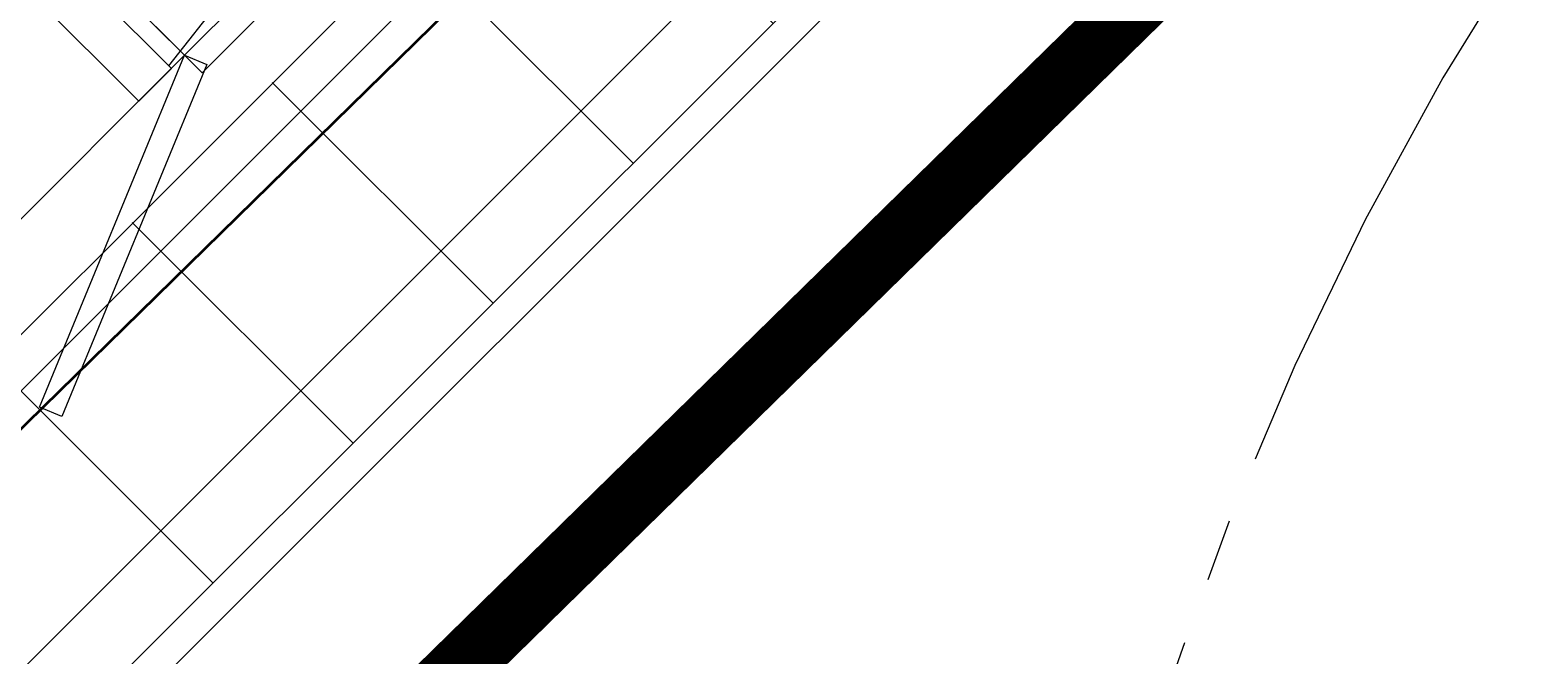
# Model space of a CAD drawing. Header units: millimetres. Extents: x -526943 to -525788, y -1144876 to -1129089.
# Tile 116 of 134: x -526840.81 to -526838.39, y -1129269.75 to -1129268.75. Entities that reach past the tile are written whole.
import ezdxf

# ---------------------------------------------------------------- set-up
doc = ezdxf.new("R2010")
doc.units = ezdxf.units.MM
doc.header["$LTSCALE"] = 12
doc.header["$PDMODE"] = 35
doc.header["$PDSIZE"] = -4
doc.linetypes.add('ACAD_ISO05W100', pattern=[33, 24, -3, 0, -3, 0, -3])
doc.linetypes.add('C_1', pattern=[0.6, 0.3, -0.3])
for name, color, linetype, lineweight in [('KN tlusta', 170, 'Continuous', 35), ('koty', 6, 'Continuous', 9), ('Objekt', 230, 'Continuous', 5), ('srafy', 6, 'Continuous', 5), ('text', 6, 'Continuous', 9), ('tlusta', 7, 'Continuous', 15)]:
    doc.layers.add(name, color=color, linetype=linetype, lineweight=lineweight)
doc.styles.add('laplan', font='txt', dxfattribs={"height": 0.002})
doc.dimstyles.new('laplan', dxfattribs={"dimscale": 0, "dimtxt": 0.002, "dimasz": 0.0015, "dimexe": 0.002, "dimexo": 0, "dimgap": 0.001, "dimtad": 1, "dimtoh": 1, "dimdec": 1, "dimrnd": 0.1, "dimzin": 1, "dimtxsty": 'laplan', "dimblk": 'OBLIQUE', "dimcen": 0.002, "dimclrd": 256, "dimclre": 256, "dimclrt": 256, "dimadec": 0, "dimazin": 0, "dimtfac": 1, "dimtdec": 1, "dimtmove": 1, "dimatfit": 2, "dimfxl": 0.0065, "dimfxlon": 1, "dimtfill": 1, "dimlwd": 13, "dimlwe": -1, "dimarcsym": 0})
pattern_1 = [(45, (14222.07462687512, 40500.85666748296), (-0.2245064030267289, 0.2245064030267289), []), (135, (14222.07462687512, 40500.85666748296), (-0.2245064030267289, -0.2245064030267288), [])]

# ---------------------------------------------------------------- blocks, each defined once
blk = doc.blocks.new('A$C12ac11e3')
at = {"layer": 'Objekt'}
for p, q in [((4000.903100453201, 5917.127071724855), (4000.903100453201, 4084.152369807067)), ((4000.903100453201, 5917.127071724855), (4000.903100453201, 4084.152369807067)), ((4040.696645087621, 4084.152369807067), (4040.696645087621, 5917.127071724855)), ((3994.971143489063, 4054.492584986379), (3941.830695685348, 4499.389357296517)), ((4000.903100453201, 4084.152369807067), (4036.494842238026, 4098.98226221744)), ((4036.494842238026, 4098.98226221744), (4271.301472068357, 3535.446350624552)), ((3082.932760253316, 4084.152369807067), (4000.903100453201, 4084.152369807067)), ((4000.903100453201, 4084.152369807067), (3082.932760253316, 4084.152369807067)), ((4000.903100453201, 4084.152369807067), (4000.903100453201, 2862.169235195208)), ((4235.462565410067, 3520.616458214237), (4000.903100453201, 4084.152369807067)), ((4040.696645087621, 4084.152369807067), (4000.903100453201, 4084.152369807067)), ((4000.903100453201, 4084.152369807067), (4040.696645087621, 4084.152369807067)), ((3388.922873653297, 4054.492584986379), (4000.903100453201, 4054.492584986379)), ((4000.903100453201, 4054.492584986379), (4000.903100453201, 3980.34312293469)), ((4000.903100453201, 3980.34312293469), (3082.932760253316, 3980.34312293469)), ((4000.903100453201, 3980.34312293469), (3388.922873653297, 3980.34312293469)), ((4271.301472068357, 3535.446350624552), (4235.462565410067, 3520.616458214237))]:
    blk.add_line(p, q, dxfattribs=at)
blk = doc.blocks.new('_OBLIQUE')
at = {"color": 0, "linetype": 'ByBlock'}
blk.add_line((-0.5, -0.5), (0.5, 0.5), dxfattribs=at)
blk = doc.blocks.new('*D39')
at = {"layer": 'Defpoints', "color": 0, "lineweight": 5, "transparency": 16777216}
for p in [(-526848.1820884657, -1129254.401184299), (-526834.8794619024, -1129267.703810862), (-526835.833553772, -1129268.657902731)]:
    blk.add_point(p, dxfattribs=at)
at = {"layer": 'koty', "transparency": 16777216}
for p, q in [((-526848.2169415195, -1129254.436037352), (-526849.4190230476, -1129255.63811888)), ((-526834.9143149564, -1129267.738663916), (-526836.1163964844, -1129268.940745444))]:
    blk.add_line(p, q, dxfattribs=at)
at = {"layer": 'koty', "lineweight": 13, "transparency": 16777216}
blk.add_line((-526849.1361803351, -1129255.355276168), (-526835.833553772, -1129268.657902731), dxfattribs=at)
at = {"layer": 'koty', "lineweight": 13, "transparency": 16777216, "xscale": 0.3, "yscale": 0.3, "zscale": 0.3}
for p, rotation in [((-526849.1361803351, -1129255.355276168), 135), ((-526835.833553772, -1129268.657902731), 315)]:
    blk.add_blockref('_OBLIQUE', p, dxfattribs=dict(at, rotation=rotation))
at = {"layer": 'koty', "lineweight": 5, "transparency": 16777216, "insert": (-526842.1810131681, -1129261.702735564), "char_height": 0.4, "attachment_point": 5, "rotation": 315, "style": 'laplan', "bg_fill": 3, "box_fill_scale": 1.1, "bg_fill_color": 256, "bg_fill_true_color": 13158600, "bg_fill_transparency": 0}
blk.add_mtext('18,8', dxfattribs=at)
blk = doc.blocks.new('*D48')
at = {"layer": 'Defpoints', "color": 0, "lineweight": 5, "transparency": 16777216}
for p in [(-526841.1676976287, -1129264.671952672), (-526840.7190369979, -1129265.120613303), (-526846.4879600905, -1129270.889536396)]:
    blk.add_point(p, dxfattribs=at)
at = {"layer": 'koty', "transparency": 16777216}
for p, q in [((-526840.7190369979, -1129265.120613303), (-526841.4505403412, -1129264.38910996)), ((-526846.4879600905, -1129270.889536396), (-526847.2194634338, -1129270.158033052))]:
    blk.add_line(p, q, dxfattribs=at)
at = {"layer": 'koty', "lineweight": 13, "transparency": 16777216}
blk.add_line((-526846.9366207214, -1129270.440875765), (-526841.1676976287, -1129264.671952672), dxfattribs=at)
at = {"layer": 'koty', "lineweight": 13, "transparency": 16777216, "xscale": 0.3, "yscale": 0.3, "zscale": 0.3}
for p, rotation in [((-526841.1676976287, -1129264.671952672), 45.00000000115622), ((-526846.9366207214, -1129270.440875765), 225.0000000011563)]:
    blk.add_blockref('_OBLIQUE', p, dxfattribs=dict(at, rotation=rotation))
at = {"layer": 'koty', "lineweight": 5, "transparency": 16777216, "insert": (-526844.0813926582, -1129266.977939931), "char_height": 0.4, "attachment_point": 5, "rotation": 45.00000000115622, "style": 'laplan', "bg_fill": 3, "box_fill_scale": 1.1, "bg_fill_color": 256, "bg_fill_true_color": 13158600, "bg_fill_transparency": 0}
blk.add_mtext('8,2', dxfattribs=at)

msp = doc.modelspace()

# ---------------------------------------------------------------- hatches: boundary and pattern name
at = {"layer": 'srafy', "transparency": 33554610}
h = msp.add_hatch(dxfattribs=at)
h.set_pattern_fill('ANSI37', color=230, scale=0.1)
h.set_pattern_definition(pattern_1)
edge = h.paths.add_edge_path(flags=16)
edge.add_line((-526844.9396378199, -1129267.743683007), (-526844.9729089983, -1129267.767590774))
edge.add_line((-526844.9729089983, -1129267.767590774), (-526844.9963534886, -1129267.744146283))
edge.add_line((-526844.9963534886, -1129267.744146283), (-526845.0842115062, -1129267.832004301))
edge.add_line((-526845.0842115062, -1129267.832004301), (-526845.0576242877, -1129267.858591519))
edge.add_line((-526845.0576242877, -1129267.858591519), (-526845.1141928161, -1129267.915160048))
edge.add_line((-526845.1141928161, -1129267.915160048), (-526845.1407800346, -1129267.888572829))
edge.add_line((-526845.1407800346, -1129267.888572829), (-526845.2332624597, -1129267.981055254))
edge.add_line((-526845.2332624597, -1129267.981055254), (-526845.2363810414, -1129267.984173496))
edge.add_arc((-526845.2510179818, -1129267.969395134), 0.02080000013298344, 225.0000002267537, 314.72453828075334, ccw=False)
edge.add_line((-526845.2657258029, -1129267.984102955), (-526845.3732589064, -1129267.876569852))
edge.add_arc((-526845.3792617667, -1129267.884567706), 0.0100000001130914, 53.10961498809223, 75.17525174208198)
edge.add_line((-526845.3767031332, -1129267.874900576), (-526845.3895401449, -1129267.8714609))
edge.add_line((-526845.3895401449, -1129267.8714609), (-526845.3937828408, -1129267.867218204))
edge.add_line((-526845.3937828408, -1129267.867218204), (-526845.5044450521, -1129267.756555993))
edge.add_line((-526845.5044450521, -1129267.756555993), (-526845.5086877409, -1129267.752313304))
edge.add_line((-526845.5086877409, -1129267.752313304), (-526845.5121432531, -1129267.73941719))
edge.add_arc((-526845.521794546, -1129267.742034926), 0.00999999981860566, 15.17532693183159, 53.10961658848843)
edge.add_line((-526845.5157916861, -1129267.734037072), (-526845.5725535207, -1129267.677275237))
edge.add_line((-526845.5725535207, -1129267.677275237), (-526845.5757214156, -1129267.674107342))
edge.add_arc((-526845.5610135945, -1129267.659399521), 0.02080000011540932, 135.0000002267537, 225.0000002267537, ccw=False)
edge.add_line((-526845.5757214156, -1129267.6446917), (-526845.4801912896, -1129267.549161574))
edge.add_line((-526845.4801912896, -1129267.549161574), (-526845.5087584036, -1129267.52059446))
edge.add_line((-526845.5087584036, -1129267.52059446), (-526845.4857774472, -1129267.497613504))
edge.add_line((-526845.4857774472, -1129267.497613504), (-526845.4698675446, -1129267.513523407))
edge.add_arc((-526845.4645642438, -1129267.508220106), 0.007500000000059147, 225.0000006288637, 404.9999999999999)
edge.add_line((-526845.4592609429, -1129267.502916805), (-526845.4751708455, -1129267.487006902))
edge.add_line((-526845.4751708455, -1129267.487006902), (-526845.4521898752, -1129267.464025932))
edge.add_line((-526845.4521898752, -1129267.464025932), (-526845.4236227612, -1129267.492593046))
edge.add_line((-526845.4236227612, -1129267.492593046), (-526844.9934189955, -1129267.06238928))
edge.add_line((-526844.9934189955, -1129267.06238928), (-526845.0219861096, -1129267.033822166))
edge.add_line((-526845.0219861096, -1129267.033822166), (-526844.9990051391, -1129267.010841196))
edge.add_line((-526844.9990051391, -1129267.010841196), (-526844.9830952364, -1129267.026751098))
edge.add_arc((-526844.9777919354, -1129267.021447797), 0.00750000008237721, 225, 405.0000006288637)
edge.add_line((-526844.9724886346, -1129267.016144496), (-526844.9883985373, -1129267.000234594))
edge.add_line((-526844.9883985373, -1129267.000234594), (-526844.965417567, -1129266.977253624))
edge.add_line((-526844.965417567, -1129266.977253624), (-526844.9368504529, -1129267.005820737))
edge.add_line((-526844.9368504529, -1129267.005820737), (-526844.8413910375, -1129266.910361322))
edge.add_arc((-526844.8266832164, -1129266.925069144), 0.02080000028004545, 50.62048318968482, 134.9999993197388, ccw=False)
edge.add_line((-526844.8134865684, -1129266.908991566), (-526844.808878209, -1129266.913599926))
edge.add_line((-526844.808878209, -1129266.913599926), (-526844.8035608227, -1129266.918775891))
edge.add_line((-526844.8035608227, -1129266.918775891), (-526844.8119753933, -1129266.91036132))
edge.add_line((-526844.8119753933, -1129266.91036132), (-526844.808878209, -1129266.913599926))
edge.add_line((-526844.808878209, -1129266.913599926), (-526844.5020504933, -1129267.220427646))
edge.add_arc((-526844.5167583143, -1129267.235135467), 0.02080000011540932, -44.999999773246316, 45.000000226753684, ccw=False)
edge.add_line((-526844.5020504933, -1129267.249843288), (-526844.5475528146, -1129267.295345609))
edge.add_line((-526844.5475528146, -1129267.295345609), (-526844.524108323, -1129267.318790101))
edge.add_line((-526844.524108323, -1129267.318790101), (-526844.548016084, -1129267.352061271))
edge.add_line((-526844.548016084, -1129267.352061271), (-526844.9396378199, -1129267.743683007))
edge = h.paths.add_edge_path(flags=0)
edge.add_arc((-526845.251017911, -1129267.928100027), 0.0102679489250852, 228.3788244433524, 319.1481904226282, ccw=False)
edge.add_line((-526845.2578379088, -1129267.93577586), (-526845.3144064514, -1129267.879207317))
edge.add_arc((-526845.3075864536, -1129267.871531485), 0.01026794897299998, 135.0758604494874, 228.3788244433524, ccw=False)
edge.add_line((-526845.3148565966, -1129267.864280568), (-526844.6218920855, -1129267.171316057))
edge.add_arc((-526844.6146219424, -1129267.178566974), 0.0102679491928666, 48.38166479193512, 135.0758599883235, ccw=False)
edge.add_line((-526844.6078023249, -1129267.170890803), (-526844.5506350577, -1129267.22805807))
edge.add_arc((-526844.5577061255, -1129267.235129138), 0.01000000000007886, -44.999999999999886, 45, ccw=False)
edge.add_line((-526844.5506350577, -1129267.242200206), (-526845.2432511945, -1129267.934816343))
edge = h.paths.add_edge_path(flags=0)
edge.add_arc((-526845.3570839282, -1129267.82203401), 0.01026794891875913, 228.3788244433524, 315, ccw=False)
edge.add_line((-526845.363903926, -1129267.829709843), (-526845.4204724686, -1129267.7731413))
edge.add_arc((-526845.4136524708, -1129267.765465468), 0.01026794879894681, 135.0758595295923, 228.3788235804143, ccw=False)
edge.add_line((-526845.4209226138, -1129267.758214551), (-526844.7279581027, -1129267.06525004))
edge.add_arc((-526844.7206879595, -1129267.072500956), 0.01026794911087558, 48.38166392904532, 135.0758613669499, ccw=False)
edge.add_line((-526844.713868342, -1129267.064824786), (-526844.6572997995, -1129267.121393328))
edge.add_arc((-526844.6641194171, -1129267.129069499), 0.01026794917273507, -45.00000045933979, 48.381663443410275, ccw=False)
edge.add_line((-526844.6568588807, -1129267.136330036), (-526845.3498233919, -1129267.829294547))
edge = h.paths.add_edge_path(flags=0)
edge.add_arc((-526845.1000506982, -1129267.872733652), 0.007499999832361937, 0, 360)
edge = h.paths.add_edge_path(flags=0)
edge.add_arc((-526845.4631499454, -1129267.715967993), 0.01026794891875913, 228.3788244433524, 315, ccw=False)
edge.add_line((-526845.4699699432, -1129267.723643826), (-526845.4703978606, -1129267.723215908))
edge.add_line((-526845.4703978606, -1129267.723215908), (-526845.5265384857, -1129267.667075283))
edge.add_arc((-526845.5197184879, -1129267.659399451), 0.01026794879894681, 139.1490363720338, 228.3788235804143, ccw=False)
edge.add_line((-526845.5274853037, -1129267.65268325), (-526844.8345123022, -1129266.959708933))
edge.add_arc((-526844.8267539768, -1129266.966434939), 0.01026794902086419, 48.381663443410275, 139.0766583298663, ccw=False)
edge.add_line((-526844.8199343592, -1129266.958758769), (-526844.7633658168, -1129267.015327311))
edge.add_arc((-526844.7701854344, -1129267.023003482), 0.01026794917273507, -44.999999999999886, 48.381663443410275, ccw=False)
edge.add_line((-526844.7629248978, -1129267.030264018), (-526845.4558894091, -1129267.723228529))
edge = h.paths.add_edge_path(flags=16)
edge.add_line((-526845.4829988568, -1129268.231681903), (-526845.5285011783, -1129268.277184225))
edge.add_line((-526845.5285011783, -1129268.277184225), (-526845.5050566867, -1129268.300628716))
edge.add_line((-526845.5050566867, -1129268.300628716), (-526845.5289644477, -1129268.333899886))
edge.add_line((-526845.5289644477, -1129268.333899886), (-526845.9205861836, -1129268.725521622))
edge.add_line((-526845.9205861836, -1129268.725521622), (-526845.9538573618, -1129268.749429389))
edge.add_line((-526845.9538573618, -1129268.749429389), (-526845.9773018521, -1129268.725984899))
edge.add_line((-526845.9773018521, -1129268.725984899), (-526846.0651598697, -1129268.813842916))
edge.add_line((-526846.0651598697, -1129268.813842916), (-526846.0385726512, -1129268.840430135))
edge.add_line((-526846.0385726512, -1129268.840430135), (-526846.0951411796, -1129268.896998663))
edge.add_line((-526846.0951411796, -1129268.896998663), (-526846.1217283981, -1129268.870411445))
edge.add_line((-526846.1217283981, -1129268.870411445), (-526846.2142108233, -1129268.96289387))
edge.add_line((-526846.2142108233, -1129268.96289387), (-526846.2173294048, -1129268.966012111))
edge.add_arc((-526846.2319663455, -1129268.951233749), 0.02080000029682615, 225.0000009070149, 314.72453873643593, ccw=False)
edge.add_line((-526846.2466741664, -1129268.965941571), (-526846.35420727, -1129268.858408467))
edge.add_arc((-526846.3602101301, -1129268.866406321), 0.01000000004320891, 53.10961552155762, 75.17525238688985)
edge.add_line((-526846.3576514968, -1129268.856739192), (-526846.3704885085, -1129268.853299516))
edge.add_line((-526846.3704885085, -1129268.853299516), (-526846.3747312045, -1129268.84905682))
edge.add_line((-526846.3747312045, -1129268.84905682), (-526846.4853934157, -1129268.738394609))
edge.add_line((-526846.4853934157, -1129268.738394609), (-526846.4896361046, -1129268.73415192))
edge.add_line((-526846.4896361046, -1129268.73415192), (-526846.4930916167, -1129268.721255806))
edge.add_arc((-526846.5027429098, -1129268.723873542), 0.01000000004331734, 15.17532658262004, 53.10961552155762)
edge.add_line((-526846.4967400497, -1129268.715875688), (-526846.5535018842, -1129268.659113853))
edge.add_line((-526846.5535018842, -1129268.659113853), (-526846.5566697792, -1129268.655945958))
edge.add_arc((-526846.5419619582, -1129268.641238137), 0.02079999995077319, 135, 224.9999997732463, ccw=False)
edge.add_line((-526846.5566697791, -1129268.626530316), (-526846.4611396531, -1129268.53100019))
edge.add_line((-526846.4611396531, -1129268.53100019), (-526846.4897067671, -1129268.502433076))
edge.add_line((-526846.4897067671, -1129268.502433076), (-526846.4667258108, -1129268.479452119))
edge.add_line((-526846.4667258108, -1129268.479452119), (-526846.4508159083, -1129268.495362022))
edge.add_arc((-526846.4455126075, -1129268.490058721), 0.007500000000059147, 225.0000006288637, 404.9999999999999)
edge.add_line((-526846.4402093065, -1129268.48475542), (-526846.4561192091, -1129268.468845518))
edge.add_line((-526846.4561192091, -1129268.468845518), (-526846.4331382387, -1129268.445864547))
edge.add_line((-526846.4331382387, -1129268.445864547), (-526846.4045711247, -1129268.474431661))
edge.add_line((-526846.4045711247, -1129268.474431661), (-526845.9743673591, -1129268.044227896))
edge.add_line((-526845.9743673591, -1129268.044227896), (-526846.002934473, -1129268.015660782))
edge.add_line((-526846.002934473, -1129268.015660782), (-526845.9799535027, -1129267.992679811))
edge.add_line((-526845.9799535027, -1129267.992679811), (-526845.9640436, -1129268.008589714))
edge.add_arc((-526845.9587402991, -1129268.003286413), 0.00750000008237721, 225, 405.0000006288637)
edge.add_line((-526845.9534369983, -1129267.997983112), (-526845.9693469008, -1129267.982073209))
edge.add_line((-526845.9693469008, -1129267.982073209), (-526845.9463659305, -1129267.959092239))
edge.add_line((-526845.9463659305, -1129267.959092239), (-526845.9177988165, -1129267.987659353))
edge.add_line((-526845.9177988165, -1129267.987659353), (-526845.8223394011, -1129267.892199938))
edge.add_arc((-526845.80763158, -1129267.906907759), 0.02080000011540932, 50.62048253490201, 134.9999997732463, ccw=False)
edge.add_line((-526845.794434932, -1129267.890830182), (-526845.7898265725, -1129267.895438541))
edge.add_line((-526845.7898265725, -1129267.895438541), (-526845.7845091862, -1129267.900614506))
edge.add_line((-526845.7845091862, -1129267.900614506), (-526845.792923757, -1129267.892199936))
edge.add_line((-526845.792923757, -1129267.892199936), (-526845.7929944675, -1129267.892270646))
edge.add_line((-526845.7929944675, -1129267.892270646), (-526845.4829988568, -1129268.202266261))
edge.add_arc((-526845.4977066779, -1129268.216974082), 0.02080000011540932, -44.999999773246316, 45.000000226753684, ccw=False)
edge = h.paths.add_edge_path(flags=0)
edge.add_line((-526845.5315834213, -1129268.224038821), (-526846.224199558, -1129268.916654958))
edge.add_arc((-526846.2319662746, -1129268.909938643), 0.0102679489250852, 228.3788244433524, 319.1481904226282, ccw=False)
edge.add_line((-526846.2387862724, -1129268.917614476), (-526846.2953548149, -1129268.861045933))
edge.add_arc((-526846.2885348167, -1129268.8533701), 0.0102679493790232, 135.0758632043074, 228.3788238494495, ccw=False)
edge.add_line((-526846.2958049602, -1129268.846119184), (-526845.6028404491, -1129268.153154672))
edge.add_arc((-526845.595570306, -1129268.16040559), 0.0102679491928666, 48.38166430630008, 135.0758599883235, ccw=False)
edge.add_line((-526845.5887506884, -1129268.152729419), (-526845.5315834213, -1129268.209896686))
edge.add_arc((-526845.5386544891, -1129268.216967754), 0.01000000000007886, -44.999999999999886, 45, ccw=False)
edge = h.paths.add_edge_path(flags=0)
edge.add_line((-526845.6378072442, -1129268.118168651), (-526846.3307717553, -1129268.811133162))
edge.add_arc((-526846.3380322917, -1129268.803872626), 0.01026794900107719, 228.3788244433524, 315.0000004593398, ccw=False)
edge.add_line((-526846.3448522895, -1129268.811548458), (-526846.4014208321, -1129268.754979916))
edge.add_arc((-526846.3946008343, -1129268.747304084), 0.01026794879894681, 135.0758595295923, 228.3788235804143, ccw=False)
edge.add_line((-526846.4018709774, -1129268.740053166), (-526845.7089064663, -1129268.047088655))
edge.add_arc((-526845.7016363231, -1129268.054339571), 0.01026794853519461, 48.38166085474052, 135.0758636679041, ccw=False)
edge.add_line((-526845.6948167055, -1129268.046663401), (-526845.638248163, -1129268.103231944))
edge.add_arc((-526845.6450677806, -1129268.110908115), 0.01026794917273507, -45.00000045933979, 48.381663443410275, ccw=False)
edge = h.paths.add_edge_path(flags=0)
edge.add_line((-526845.7438732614, -1129268.012102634), (-526846.4368377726, -1129268.705067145))
edge.add_arc((-526846.444098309, -1129268.697806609), 0.01026794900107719, 228.378824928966, 315.0000004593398, ccw=False)
edge.add_line((-526846.4509183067, -1129268.705482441), (-526846.4513462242, -1129268.705054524))
edge.add_line((-526846.4513462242, -1129268.705054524), (-526846.5074868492, -1129268.648913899))
edge.add_arc((-526846.5006668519, -1129268.641238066), 0.0102679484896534, 139.1490346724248, 228.3788255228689, ccw=False)
edge.add_line((-526846.5084336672, -1129268.634521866), (-526845.8154606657, -1129267.941547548))
edge.add_arc((-526845.8077023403, -1129267.948273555), 0.01026794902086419, 48.38166392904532, 139.0766583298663, ccw=False)
edge.add_line((-526845.8008827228, -1129267.940597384), (-526845.7443141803, -1129267.997165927))
edge.add_arc((-526845.7511337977, -1129268.004842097), 0.01026794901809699, -44.999999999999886, 48.38166441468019, ccw=False)
h.paths.add_polyline_path([(-526845.9044553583, -1129267.124897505), (-526845.9969377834, -1129267.217379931), (-526845.9999147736, -1129267.220498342), (-526845.9601046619, -1129267.18068823), (-526845.9043903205, -1129267.124962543)], flags=16)
edge = h.paths.add_edge_path(flags=16)
edge.add_arc((-526845.3689634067, -1129266.643711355), 0.001999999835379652, 314.999995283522, 405.0000070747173)
edge.add_line((-526845.3675491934, -1129266.642297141), (-526845.3820448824, -1129266.627801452))
edge.add_arc((-526845.3767415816, -1129266.622498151), 0.007500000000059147, 45, 225.0000006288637, ccw=False)
edge.add_line((-526845.3714382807, -1129266.61719485), (-526845.355528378, -1129266.633104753))
edge.add_line((-526845.355528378, -1129266.633104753), (-526845.3541141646, -1129266.63169054))
edge.add_arc((-526845.3555283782, -1129266.630276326), 0.002000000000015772, 225.0000023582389, 315, ccw=False)
edge.add_line((-526845.3569425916, -1129266.63169054), (-526845.3714382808, -1129266.61719485))
edge.add_arc((-526845.3767415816, -1129266.622498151), 0.007500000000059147, 45.0000006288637, 225)
edge.add_line((-526845.3820448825, -1129266.627801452), (-526845.3661349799, -1129266.643711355))
edge.add_line((-526845.3661349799, -1129266.643711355), (-526845.3675491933, -1129266.645125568))
edge = h.paths.add_edge_path(flags=16)
edge.add_line((-526845.6051370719, -1129266.146756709), (-526846.3393967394, -1129266.881016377))
edge.add_arc((-526846.3246889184, -1129266.895724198), 0.02079999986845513, 135, 225)
edge.add_line((-526846.3393967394, -1129266.910432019), (-526846.0913258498, -1129267.158502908))
edge.add_arc((-526846.09732871, -1129267.166500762), 0.0100000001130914, 53.10961498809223, 75.17525174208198)
edge.add_line((-526846.0947700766, -1129267.156833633), (-526846.1076070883, -1129267.153393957))
edge.add_line((-526846.1076070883, -1129267.153393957), (-526846.1118497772, -1129267.149151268))
edge.add_line((-526846.1118497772, -1129267.149151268), (-526846.2225119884, -1129267.038489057))
edge.add_line((-526846.2225119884, -1129267.038489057), (-526846.2267546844, -1129267.034246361))
edge.add_line((-526846.2267546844, -1129267.034246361), (-526846.2302101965, -1129267.021350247))
edge.add_arc((-526846.2398614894, -1129267.023967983), 0.00999999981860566, 15.17532693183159, 53.10961658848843)
edge.add_line((-526846.2338586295, -1129267.015970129), (-526846.3362288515, -1129266.913599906))
edge.add_line((-526846.3362288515, -1129266.913599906), (-526846.3394672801, -1129266.910361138))
edge.add_arc((-526846.3246889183, -1129266.895724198), 0.02079999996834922, 134.9999997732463, 224.724538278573, ccw=False)
edge.add_line((-526846.3393967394, -1129266.881016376), (-526846.2438666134, -1129266.78548625))
edge.add_line((-526846.2438666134, -1129266.78548625), (-526846.2704538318, -1129266.758899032))
edge.add_line((-526846.2704538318, -1129266.758899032), (-526846.2138853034, -1129266.702330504))
edge.add_line((-526846.2138853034, -1129266.702330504), (-526846.187298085, -1129266.728917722))
edge.add_line((-526846.187298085, -1129266.728917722), (-526846.0994400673, -1129266.641059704))
edge.add_line((-526846.0994400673, -1129266.641059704), (-526846.1228845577, -1129266.617615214))
edge.add_line((-526846.1228845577, -1129266.617615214), (-526846.0989767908, -1129266.584344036))
edge.add_line((-526846.0989767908, -1129266.584344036), (-526845.7073550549, -1129266.1927223))
edge.add_line((-526845.7073550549, -1129266.1927223), (-526845.6740838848, -1129266.168814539))
edge.add_line((-526845.6740838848, -1129266.168814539), (-526845.6506393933, -1129266.19225903))
edge.add_line((-526845.6506393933, -1129266.19225903), (-526845.6051370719, -1129266.146756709))
edge.add_arc((-526845.5904292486, -1129266.16146453), 0.02080000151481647, 45.00000453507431, 135.0000045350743, ccw=False)
edge.add_line((-526845.5757214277, -1129266.146756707), (-526845.2688937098, -1129266.453584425))
edge.add_line((-526845.2688937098, -1129266.453584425), (-526845.2656551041, -1129266.456681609))
edge.add_line((-526845.2656551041, -1129266.456681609), (-526845.2740696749, -1129266.448267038))
edge.add_line((-526845.2740696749, -1129266.448267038), (-526845.5757248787, -1129266.146753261))
edge.add_arc((-526845.5904292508, -1129266.16146453), 0.02080000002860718, 45.01343402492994, 135.0000002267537)
edge = h.paths.add_edge_path(flags=16)
edge.add_arc((-526846.0146932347, -1129267.164424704), 0.01026794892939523, 228.3788244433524, 319.1489272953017, ccw=False)
edge.add_line((-526846.0215132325, -1129267.172100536), (-526846.078081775, -1129267.115531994))
edge.add_arc((-526846.0712617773, -1129267.107856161), 0.01026794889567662, 135, 228.378824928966, ccw=False)
edge.add_line((-526846.0785223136, -1129267.100595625), (-526845.3855578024, -1129266.407631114))
edge.add_arc((-526845.378297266, -1129266.41489165), 0.01026794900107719, 48.38166392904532, 135.0000004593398, ccw=False)
edge.add_line((-526845.3714776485, -1129266.407215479), (-526845.3149091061, -1129266.463784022))
edge.add_arc((-526845.3217287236, -1129266.471460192), 0.01026794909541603, -40.92344989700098, 48.38166392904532, ccw=False)
edge.add_line((-526845.3139704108, -1129266.478186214), (-526846.0069264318, -1129267.171140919))
edge = h.paths.add_edge_path(flags=16)
edge.add_arc((-526845.8635138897, -1129267.10927046), 0.007499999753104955, 45, 225.0000006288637)
edge.add_line((-526845.8688171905, -1129267.11457376), (-526845.852907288, -1129267.130483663))
edge.add_line((-526845.852907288, -1129267.130483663), (-526845.8543215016, -1129267.131897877))
edge.add_arc((-526845.8557357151, -1129267.130483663), 0.002000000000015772, 315, 404.9999999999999)
edge.add_line((-526845.8543215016, -1129267.129069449), (-526845.8688171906, -1129267.114573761))
edge.add_arc((-526845.8635138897, -1129267.10927046), 0.00750000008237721, 45.00000062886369, 225, ccw=False)
edge.add_line((-526845.8582105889, -1129267.103967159), (-526845.8423006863, -1129267.119877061))
edge.add_line((-526845.8423006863, -1129267.119877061), (-526845.8408864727, -1129267.118462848))
edge.add_arc((-526845.8423006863, -1129267.117048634), 0.002000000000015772, 225, 315, ccw=False)
edge.add_line((-526845.8437148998, -1129267.118462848), (-526845.858210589, -1129267.103967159))
edge = h.paths.add_edge_path(flags=16)
edge.add_arc((-526846.1207592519, -1129267.058358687), 0.01026794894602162, 228.3788244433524, 315.0758604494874, ccw=False)
edge.add_line((-526846.1275792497, -1129267.066034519), (-526846.1841477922, -1129267.009465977))
edge.add_arc((-526846.1773277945, -1129267.001790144), 0.01026794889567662, 135, 228.378824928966, ccw=False)
edge.add_line((-526846.1845883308, -1129266.994529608), (-526845.4916238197, -1129266.301565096))
edge.add_arc((-526845.4843632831, -1129266.308825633), 0.01026794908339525, 48.38166392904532, 135.0000009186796, ccw=False)
edge.add_line((-526845.4775436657, -1129266.301149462), (-526845.4209751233, -1129266.357718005))
edge.add_arc((-526845.4277947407, -1129266.365394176), 0.01026794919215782, -44.92413817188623, 48.38166527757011, ccw=False)
edge.add_line((-526845.4205245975, -1129266.372645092), (-526846.1134891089, -1129267.065609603))
edge = h.paths.add_edge_path(flags=0)
edge.add_arc((-526846.0809990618, -1129268.854572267), 0.007499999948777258, 0, 360)
h.paths.add_polyline_path([(-526846.8862939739, -1129268.105845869), (-526846.978776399, -1129268.198328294), (-526846.9817533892, -1129268.201446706), (-526846.9419432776, -1129268.161636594), (-526846.8862289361, -1129268.105910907)], flags=16)
edge = h.paths.add_edge_path(flags=16)
edge.add_line((-526846.5869756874, -1129267.127705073), (-526847.321235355, -1129267.86196474))
edge.add_arc((-526847.3065275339, -1129267.876672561), 0.02080000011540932, 134.9999997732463, 224.9999997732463)
edge.add_line((-526847.321235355, -1129267.891380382), (-526847.0731644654, -1129268.139451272))
edge.add_arc((-526847.0791673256, -1129268.147449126), 0.0100000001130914, 53.10961498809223, 75.17525174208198)
edge.add_line((-526847.0766086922, -1129268.137781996), (-526847.0894457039, -1129268.13434232))
edge.add_line((-526847.0894457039, -1129268.13434232), (-526847.0936883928, -1129268.130099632))
edge.add_line((-526847.0936883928, -1129268.130099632), (-526847.204350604, -1129268.01943742))
edge.add_line((-526847.204350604, -1129268.01943742), (-526847.2085932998, -1129268.015194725))
edge.add_line((-526847.2085932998, -1129268.015194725), (-526847.2120488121, -1129268.002298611))
edge.add_arc((-526847.2217001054, -1129268.004916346), 0.01000000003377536, 15.17532383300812, 53.10961365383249)
edge.add_line((-526847.215697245, -1129267.996918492), (-526847.318067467, -1129267.89454827))
edge.add_line((-526847.318067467, -1129267.89454827), (-526847.3213058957, -1129267.891309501))
edge.add_arc((-526847.3065275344, -1129267.876672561), 0.02079999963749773, 134.9999990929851, 224.7245391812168, ccw=False)
edge.add_line((-526847.3212353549, -1129267.86196474), (-526847.2257052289, -1129267.766434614))
edge.add_line((-526847.2257052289, -1129267.766434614), (-526847.2522924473, -1129267.739847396))
edge.add_line((-526847.2522924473, -1129267.739847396), (-526847.195723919, -1129267.683278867))
edge.add_line((-526847.195723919, -1129267.683278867), (-526847.1691367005, -1129267.709866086))
edge.add_line((-526847.1691367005, -1129267.709866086), (-526847.0812786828, -1129267.622008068))
edge.add_line((-526847.0812786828, -1129267.622008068), (-526847.1047231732, -1129267.598563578))
edge.add_line((-526847.1047231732, -1129267.598563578), (-526847.0808154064, -1129267.565292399))
edge.add_line((-526847.0808154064, -1129267.565292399), (-526846.6891936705, -1129267.173670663))
edge.add_line((-526846.6891936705, -1129267.173670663), (-526846.6559225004, -1129267.149762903))
edge.add_line((-526846.6559225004, -1129267.149762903), (-526846.632478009, -1129267.173207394))
edge.add_line((-526846.632478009, -1129267.173207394), (-526846.5869756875, -1129267.127705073))
edge.add_arc((-526846.5722678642, -1129267.142412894), 0.02080000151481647, 45.00000453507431, 135.0000045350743, ccw=False)
edge.add_line((-526846.5575600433, -1129267.12770507), (-526846.2507323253, -1129267.434532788))
edge.add_line((-526846.2507323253, -1129267.434532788), (-526846.2474937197, -1129267.437629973))
edge.add_line((-526846.2474937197, -1129267.437629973), (-526846.2559082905, -1129267.429215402))
edge.add_line((-526846.2559082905, -1129267.429215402), (-526846.5575634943, -1129267.127701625))
edge.add_arc((-526846.5722678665, -1129267.142412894), 0.02080000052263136, 45.01343538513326, 134.9999981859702)
edge = h.paths.add_edge_path(flags=16)
edge.add_arc((-526846.2268252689, -1129266.95229267), 0.01026794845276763, 228.3788218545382, 315.0758632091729, ccw=False)
edge.add_line((-526846.2336452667, -1129266.959968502), (-526846.2902138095, -1129266.903399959))
edge.add_arc((-526846.2833938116, -1129266.895724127), 0.0102679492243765, 139.1481908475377, 228.3788248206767, ccw=False)
edge.add_line((-526846.2911605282, -1129266.889007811), (-526845.5974939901, -1129266.195341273))
edge.add_arc((-526845.5904229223, -1129266.202412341), 0.01000000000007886, 45, 135, ccw=False)
edge.add_line((-526845.5833518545, -1129266.195341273), (-526845.5270411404, -1129266.251651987))
edge.add_arc((-526845.5338607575, -1129266.259328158), 0.01026794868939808, -44.9241418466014, 48.38166452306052, ccw=False)
edge.add_line((-526845.5265906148, -1129266.266579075), (-526846.2195551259, -1129266.959543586))
edge = h.paths.add_edge_path(flags=16)
edge.add_arc((-526846.3585801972, -1129267.603446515), 0.007500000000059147, 45.0000006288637, 225)
edge.add_line((-526846.3638834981, -1129267.608749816), (-526846.3479735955, -1129267.624659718))
edge.add_line((-526846.3479735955, -1129267.624659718), (-526846.3493878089, -1129267.626073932))
edge.add_arc((-526846.3508020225, -1129267.624659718), 0.002000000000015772, 315, 404.9999999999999)
edge.add_line((-526846.3493878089, -1129267.623245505), (-526846.363883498, -1129267.608749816))
edge.add_arc((-526846.3585801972, -1129267.603446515), 0.007500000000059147, 45, 225.0000006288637, ccw=False)
edge.add_line((-526846.3532768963, -1129267.598143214), (-526846.3373669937, -1129267.614053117))
edge.add_line((-526846.3373669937, -1129267.614053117), (-526846.3359527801, -1129267.612638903))
edge.add_arc((-526846.3373669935, -1129267.61122469), 0.00199999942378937, 224.9999787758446, 315.00001179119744, ccw=False)
edge.add_line((-526846.3387812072, -1129267.612638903), (-526846.3532768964, -1129267.598143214))
edge = h.paths.add_edge_path(flags=16)
edge.add_line((-526846.2958090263, -1129267.459134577), (-526846.9887650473, -1129268.152089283))
edge.add_arc((-526846.9965318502, -1129268.145373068), 0.01026794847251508, 228.3788218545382, 319.14893024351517, ccw=False)
edge.add_line((-526847.003351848, -1129268.1530489), (-526847.0599203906, -1129268.096480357))
edge.add_arc((-526847.0531003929, -1129268.088804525), 0.01026794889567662, 135, 228.378824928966, ccw=False)
edge.add_line((-526847.0603609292, -1129268.081543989), (-526846.367396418, -1129267.388579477))
edge.add_arc((-526846.3601358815, -1129267.395840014), 0.01026794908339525, 48.38166392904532, 135.0000009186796, ccw=False)
edge.add_line((-526846.353316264, -1129267.388163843), (-526846.2967477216, -1129267.444732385))
edge.add_arc((-526846.3035673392, -1129267.452408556), 0.01026794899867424, -40.923450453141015, 48.38166258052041, ccw=False)
edge = h.paths.add_edge_path(flags=16)
edge.add_arc((-526847.1025978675, -1129268.03930705), 0.0102679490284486, 228.3788244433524, 315.0758609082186, ccw=False)
edge.add_line((-526847.1094178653, -1129268.046982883), (-526847.1659864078, -1129267.99041434))
edge.add_arc((-526847.1591664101, -1129267.982738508), 0.01026794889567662, 135, 228.378824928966, ccw=False)
edge.add_line((-526847.1664269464, -1129267.975477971), (-526846.4734624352, -1129267.28251346))
edge.add_arc((-526846.4662018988, -1129267.289773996), 0.01026794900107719, 48.38166392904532, 135.0000004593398, ccw=False)
edge.add_line((-526846.4593822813, -1129267.282097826), (-526846.4028137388, -1129267.338666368))
edge.add_arc((-526846.4096333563, -1129267.346342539), 0.0102679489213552, -44.92414001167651, 48.381663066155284, ccw=False)
edge.add_line((-526846.4023632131, -1129267.353593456), (-526847.0953277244, -1129268.046557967))
edge = h.paths.add_edge_path(flags=0)
edge.add_arc((-526846.2280274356, -1129266.744756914), 0.007499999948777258, 0, 360)
edge = h.paths.add_edge_path(flags=16)
edge.add_arc((-526847.2086638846, -1129267.933241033), 0.01026794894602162, 228.3788244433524, 315.0758604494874, ccw=False)
edge.add_line((-526847.2154838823, -1129267.940916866), (-526847.2720524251, -1129267.884348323))
edge.add_arc((-526847.265232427, -1129267.87667249), 0.01026794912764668, 139.1481898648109, 228.3788234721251, ccw=False)
edge.add_line((-526847.2729991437, -1129267.869956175), (-526846.5793326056, -1129267.176289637))
edge.add_arc((-526846.5722615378, -1129267.183360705), 0.01000000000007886, 45, 135, ccw=False)
edge.add_line((-526846.56519047, -1129267.176289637), (-526846.508879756, -1129267.232600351))
edge.add_arc((-526846.5156993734, -1129267.240276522), 0.01026794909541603, -44.9241390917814, 48.38166392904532, ccw=False)
edge.add_line((-526846.5084292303, -1129267.247527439), (-526847.2013937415, -1129267.94049195))
edge = h.paths.add_edge_path(flags=16)
edge.add_arc((-526846.8453525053, -1129268.090218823), 0.007499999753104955, 45, 225.0000006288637)
edge.add_line((-526846.8506558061, -1129268.095522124), (-526846.8347459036, -1129268.111432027))
edge.add_line((-526846.8347459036, -1129268.111432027), (-526846.8361601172, -1129268.11284624))
edge.add_arc((-526846.8375743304, -1129268.111432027), 0.001999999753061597, 314.9999929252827, 405.000004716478)
edge.add_line((-526846.8361601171, -1129268.110017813), (-526846.8506558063, -1129268.095522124))
edge.add_arc((-526846.8453525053, -1129268.090218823), 0.00750000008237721, 45.00000062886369, 225, ccw=False)
edge.add_line((-526846.8400492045, -1129268.084915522), (-526846.8241393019, -1129268.100825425))
edge.add_line((-526846.8241393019, -1129268.100825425), (-526846.8227250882, -1129268.099411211))
edge.add_arc((-526846.8241393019, -1129268.097996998), 0.002000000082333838, 225, 315.0000023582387, ccw=False)
edge.add_line((-526846.8255535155, -1129268.099411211), (-526846.8400492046, -1129268.084915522))
edge = h.paths.add_edge_path(flags=0)
edge.add_arc((-526847.2098660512, -1129267.725705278), 0.00750000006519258, 0, 360)
h.paths.add_polyline_path([(-526846.3474268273, -1129268.432768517), (-526846.014682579, -1129268.765512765), (-526845.703353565, -1129268.454183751), (-526846.0360978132, -1129268.121439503)], flags=0)
h.paths.add_polyline_path([(-526847.1134038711, -1129267.657185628), (-526846.7806596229, -1129267.989929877), (-526846.4693306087, -1129267.678600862), (-526846.8020748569, -1129267.345856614)], flags=0)
h.paths.add_polyline_path([(-526846.1340016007, -1129266.690166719), (-526845.8012573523, -1129267.022910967), (-526845.4899283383, -1129266.711581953), (-526845.8226725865, -1129266.378837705)], flags=0)
h.paths.add_polyline_path([(-526845.3430796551, -1129267.437798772), (-526845.010335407, -1129267.77054302), (-526844.6990063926, -1129267.459214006), (-526845.0317506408, -1129267.126469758)], flags=0)
h.paths.add_polyline_path([(-526841.345596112, -1129262.015494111), (-526841.6991495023, -1129261.661940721), (-526847.8812889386, -1129267.844080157), (-526845.4024130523, -1129270.322956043), (-526845.1971690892, -1129270.354065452), (-526844.9143263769, -1129270.354065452), (-526840.5888643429, -1129266.028603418), (-526841.3543600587, -1129265.70121332), (-526842.3465178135, -1129266.693371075), (-526842.9122032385, -1129266.12768565), (-526843.7585231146, -1129266.974005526), (-526845.0313153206, -1129265.70121332), (-526843.1928376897, -1129263.862735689), (-526842.4592395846, -1129264.596333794), (-526841.886633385, -1129264.023727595), (-526842.6202314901, -1129263.29012949)])

# ---------------------------------------------------------------- linework, layer by layer
at = {"layer": 'KN tlusta', "linetype": 'Continuous'}
msp.add_lwpolyline([(-526858.1900000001, -1129286.41), (-526856.52, -1129288.13), (-526849.09, -1129280.63), (-526850.7, -1129279.06), (-526829.05, -1129257.85)], dxfattribs=at)

# ---------------------------------------------------------------- next in the draw order: texts
at = {"layer": 'text', "insert": (-526839.2453810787, -1129256.80176692), "char_height": 0.4, "width": 4.567592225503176, "attachment_point": 1, "style": 'laplan', "bg_fill": 3, "box_fill_scale": 1.1, "bg_fill_color": 256, "bg_fill_transparency": 0}
msp.add_mtext('\\pi0.1098;{\\H200x;PŘÍSTAVBA HALY}', dxfattribs=at)

# ---------------------------------------------------------------- next in the draw order: hatches: boundary and pattern name
at = {"layer": 'srafy', "transparency": 33554610}
h = msp.add_hatch(dxfattribs=at)
h.set_pattern_fill('ANSI37', color=230, scale=0.1)
h.set_pattern_definition(pattern_1)
h.paths.add_polyline_path([(-526845.1971690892, -1129270.354065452), (-526845.4024130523, -1129270.322956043), (-526846.1992292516, -1129271.119772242), (-526844.6758484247, -1129272.643153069), (-526843.5560194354, -1129272.672713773), (-526838.3968333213, -1129267.513527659), (-526838.82109739, -1129267.513527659), (-526839.1047419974, -1129267.512725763), (-526843.4294021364, -1129271.838989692), (-526844.9143263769, -1129270.354065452)])

# ---------------------------------------------------------------- next in the draw order: linework, layer by layer
at = {"layer": 'Objekt'}
for p, q in [((-526843.5560194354, -1129272.672713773), (-526838.3968333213, -1129267.513527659)), ((-526843.4871273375, -1129272.674532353), (-526838.3261226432, -1129267.513527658))]:
    msp.add_line(p, q, dxfattribs=at)
at = {"layer": 'Objekt', "linetype": 'C_1', "ltscale": 0.2, "const_width": 0.1}
msp.add_lwpolyline([(-526850.7049076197, -1129256.416846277), (-526843.9155159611, -1129263.506961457), (-526849.2919382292, -1129268.678903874), (-526844.1448750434, -1129273.710386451), (-526838.5351854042, -1129268.213836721), (-526834.741869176, -1129272.06), (-526831.6908012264, -1129269.133161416), (-526828.6949234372, -1129272.181662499), (-526822.1984618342, -1129265.882730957), (-526821.5267307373, -1129266.548997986), (-526817.278197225, -1129262.301898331), (-526833.6464218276, -1129244.352609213), (-526830.1829205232, -1129240.920203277), (-526834.1929148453, -1129236.637257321), (-526850.599415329, -1129252.608857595), (-526848.6609818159, -1129254.446922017)], close=True, dxfattribs=at)
at = {"layer": 'Objekt'}
msp.add_lwpolyline([(-526844.9143263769, -1129270.354065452), (-526843.4294021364, -1129271.838989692), (-526839.1039401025, -1129267.513527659), (-526840.5888643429, -1129266.028603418)], close=True, dxfattribs=at)

# ---------------------------------------------------------------- next in the draw order: block references
at = {"layer": 'Objekt', "xscale": 0.001, "yscale": 0.001, "zscale": 0.001, "rotation": 315}
msp.add_blockref('A$C12ac11e3', (-526846.2805199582, -1129268.846450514), dxfattribs=at)

# ---------------------------------------------------------------- next in the draw order: dimensions: what is measured, and where the dimension line sits
at = {"layer": 'koty', "lineweight": 5}
dim = msp.add_aligned_dim(p1=(-526848.1820884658, -1129254.401184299), p2=(-526834.8794619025, -1129267.703810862), distance=-1.3492896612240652, dimstyle='laplan', dxfattribs=at)
dim.commit()
dim.dimension.update_dxf_attribs({"geometry": '*D39', "text_midpoint": (-526842.1810131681, -1129261.702735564)})

# ---------------------------------------------------------------- next in the draw order: linework, layer by layer
at = {"layer": 'tlusta', "color": 1, "linetype": 'ACAD_ISO05W100', "ltscale": 0.003}
msp.add_lwpolyline([(-526836.1283551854, -1129266.281746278), (-526837.5665731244, -1129267.604134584, 0.4248812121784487), (-526837.7446624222, -1129275.08812289), (-526836.8695430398, -1129275.973186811, 0.4043092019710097), (-526829.6433059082, -1129276.136646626), (-526827.58874439, -1129274.238623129)], format="xyb", dxfattribs=at)

# ---------------------------------------------------------------- next in the draw order: dimensions: what is measured, and where the dimension line sits
at = {"layer": 'koty', "lineweight": 5}
dim = msp.add_linear_dim(base=(-526841.1676976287, -1129264.671952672), p1=(-526846.4879600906, -1129270.889536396), p2=(-526840.719036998, -1129265.120613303), angle=45.00000000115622, dimstyle='laplan', dxfattribs=at)
dim.commit()
dim.dimension.update_dxf_attribs({"geometry": '*D48', "text_midpoint": (-526843.7775387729, -1129267.281793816), "dimtype": 161})

# ---------------------------------------------------------------- next in the draw order: linework, layer by layer
at = {"layer": 'tlusta', "color": 1, "linetype": 'ACAD_ISO05W100', "ltscale": 0.003}
msp.add_lwpolyline([(-526839.9992004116, -1129265.638191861), (-526838.7194428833, -1129267.000060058, -0.414213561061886), (-526838.9193576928, -1129273.431625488), (-526840.017841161, -1129274.463878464, -0.4142135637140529), (-526846.4494066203, -1129274.263963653), (-526847.729164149, -1129272.902095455, -0.414213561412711), (-526847.5292493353, -1129266.470530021), (-526846.4307658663, -1129265.438277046, -0.4142135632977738)], format="xyb", close=True, dxfattribs=at)

doc.saveas('drawing.dxf')
